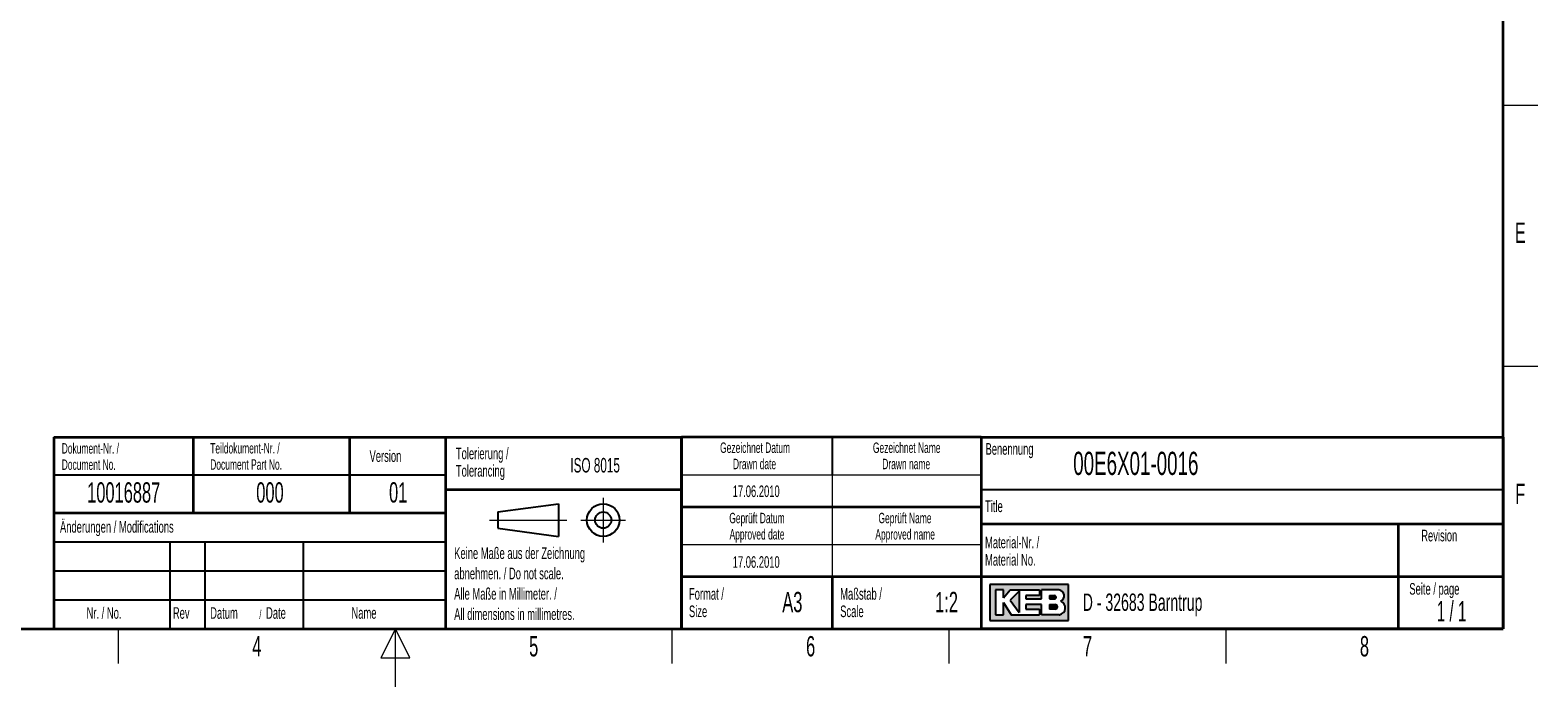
# Model space of a CAD drawing. Header units: millimetres. Extents: x 5 to 418, y 2 to 292.
# Tile 4 of 13: x 154 to 414, y 2 to 115. Entities that reach past the tile are written whole.
import ezdxf

# ---------------------------------------------------------------- set-up
doc = ezdxf.new("R2010")
doc.units = ezdxf.units.MM
doc.layers.add('SLD-0', color=7, linetype='Continuous')
doc.styles.add('SLDTEXTSTYLE0', font='TXT', dxfattribs={"width": 0.605})
doc.styles.add('SLDTEXTSTYLE1', font='TXT', dxfattribs={"width": 0.563})

msp = doc.modelspace()

# ---------------------------------------------------------------- hatches: boundary and pattern name
at = {"linetype": 'Continuous'}
h = msp.add_hatch(color=7, dxfattribs=at)
h.paths.add_polyline_path([(319.519086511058, 13.45626988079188), (333.083981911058, 13.45626988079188), (333.083981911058, 19.65736492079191), (319.519086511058, 19.65736492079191)], flags=0)
edge = h.paths.add_edge_path(flags=0)
edge.add_arc((331.3188604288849, 15.61738520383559), 1.20464082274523, -81.72003226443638, 70.1709600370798, ccw=False)
edge.add_line((331.4923410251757, 14.42530131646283), (331.480008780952, 14.42519098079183))
edge.add_line((331.480008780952, 14.42519098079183), (328.4331606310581, 14.42519098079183))
edge.add_line((328.4331606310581, 14.42519098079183), (328.4331606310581, 16.16924896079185))
edge.add_line((328.4331606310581, 16.16924896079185), (325.7201815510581, 16.16924896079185))
edge.add_line((325.7201815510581, 16.16924896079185), (325.7201815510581, 15.39411208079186))
edge.add_line((325.7201815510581, 15.39411208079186), (328.0455921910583, 15.39411208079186))
edge.add_line((328.0455921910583, 15.39411208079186), (328.0455921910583, 14.42519098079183))
edge.add_line((328.0455921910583, 14.42519098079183), (323.2009866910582, 14.42519098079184))
edge.add_line((323.2009866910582, 14.42519098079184), (321.8444971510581, 16.55681740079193))
edge.add_line((321.8444971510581, 16.55681740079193), (321.8444971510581, 14.42519098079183))
edge.add_line((321.8444971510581, 14.42519098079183), (320.4880076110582, 14.42519098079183))
edge.add_line((320.4880076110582, 14.42519098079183), (320.4880076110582, 18.68844382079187))
edge.add_line((320.4880076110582, 18.68844382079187), (321.8444971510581, 18.68844382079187))
edge.add_line((321.8444971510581, 18.68844382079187), (321.8444971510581, 17.33195428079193))
edge.add_line((321.8444971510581, 17.33195428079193), (323.0072024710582, 18.68844382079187))
edge.add_line((323.0072024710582, 18.68844382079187), (328.0455921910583, 18.68844382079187))
edge.add_line((328.0455921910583, 18.68844382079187), (328.0455921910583, 17.71952272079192))
edge.add_line((328.0455921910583, 17.71952272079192), (325.7201815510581, 17.71952272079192))
edge.add_line((325.7201815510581, 17.71952272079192), (325.7201815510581, 17.13817006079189))
edge.add_line((325.7201815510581, 17.13817006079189), (328.4331606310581, 17.13817006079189))
edge.add_line((328.4331606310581, 17.13817006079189), (328.4331606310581, 18.68844382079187))
edge.add_line((328.4331606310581, 18.68844382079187), (331.4242487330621, 18.68844382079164))
edge.add_line((331.4242487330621, 18.68844382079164), (331.4256482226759, 18.68844382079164))
edge.add_line((331.4256482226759, 18.68844382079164), (331.4259454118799, 18.68845828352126))
edge.add_arc((331.2860949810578, 17.67430640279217), 1.023749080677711, -64.45894120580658, 82.14849338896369, ccw=False)
msp.add_hatch(color=7, dxfattribs=at).paths.add_polyline_path([(324.5574762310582, 14.81275942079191), (324.557476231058, 18.49465960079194), (323.0072024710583, 16.94438584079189)], flags=0)
h = msp.add_hatch(color=7, dxfattribs=at)
edge = h.paths.add_edge_path(flags=0)
edge.add_line((329.7896501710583, 17.13817006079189), (330.6013652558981, 17.13817006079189))
edge.add_arc((330.6568434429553, 17.42884639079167), 0.2959232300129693, 259.1945394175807, 460.8054605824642)
edge.add_line((330.6013652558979, 17.71952272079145), (329.7896501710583, 17.71952272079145))
edge.add_line((329.7896501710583, 17.71952272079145), (329.7896501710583, 17.13817006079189))
h = msp.add_hatch(color=7, dxfattribs=at)
edge = h.paths.add_edge_path(flags=0)
edge.add_line((329.7896501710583, 15.39411208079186), (330.7588584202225, 15.39411208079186))
edge.add_arc((330.7588584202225, 15.78168052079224), 0.3875684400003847, 270.0000000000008, 450.0000000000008)
edge.add_line((330.7588584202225, 16.16924896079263), (330.7386620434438, 16.16924896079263))
edge.add_line((330.7386620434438, 16.16924896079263), (329.7896501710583, 16.16924896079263))
edge.add_line((329.7896501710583, 16.16924896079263), (329.7896501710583, 15.39411208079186))

# ---------------------------------------------------------------- linework, layer by layer
at = {"layer": 'SLD-0', "lineweight": 35}
for p, q in [((408, 12), (408, 282.5)), ((158.116731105, 45.0000000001), (225.616731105, 45.0000000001)), ((158.116731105, 45.0000000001), (158.116731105, 32.0000000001)), ((182.116731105, 45.0000000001), (182.116731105, 32.0000000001)), ((209.116731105, 45.0000000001), (209.116731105, 32.0000000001)), ((225.616731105, 45.0000000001), (225.616731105, 32.0000000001)), ((225.616731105, 45), (266.3304509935, 45)), ((225.616731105, 45), (225.616731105, 36)), ((266.3304509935, 12), (266.3304509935, 45)), ((266.3304509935, 45), (266.3304509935, 12)), ((318, 45), (266.3304509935, 45)), ((318, 45), (318, 12)), ((318, 45), (318, 40.1053465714)), ((318, 45), (408, 45)), ((318, 45), (318, 12)), ((408, 45), (408, 12)), ((225.616731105, 36), (266.3304509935, 36)), ((225.616731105, 36), (225.616731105, 12)), ((158.116731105, 31.9999999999), (158.116731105, 12)), ((158.116731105, 31.9999999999), (225.616731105, 31.9999999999)), ((225.616731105, 31.9999999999), (225.616731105, 12)), ((266.3304509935, 33), (318, 33)), ((408, 30), (318, 30)), ((390, 12), (390, 30)), ((266.3304509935, 21), (318, 21)), ((292.3304509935, 21), (292.3304509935, 12)), ((318, 21), (390, 21)), ((390, 21), (408, 21)), ((26, 12), (408, 12)), ((158.116731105, 12), (225.616731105, 12)), ((225.616731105, 12), (266.3304509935, 12)), ((266.3304509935, 12), (318, 12)), ((408, 12), (318, 12))]:
    msp.add_line(p, q, dxfattribs=at)
at = {"layer": 'SLD-0', "lineweight": 18}
for p, q in [((408, 102.25), (414, 102.25)), ((408, 57.25), (414, 57.25)), ((266.3304509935, 38.5), (318, 38.5)), ((292.3304509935, 38.5), (292.3304509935, 33)), ((252.8396209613, 34.5746449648), (252.8396209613, 26.8746449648)), ((292.3304509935, 33), (292.3304509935, 26.5)), ((233.2396209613, 30.7246449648), (246.5396209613, 30.7246449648)), ((248.9896209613, 30.7246449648), (256.6896209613, 30.7246449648)), ((266.3304509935, 26.5), (318, 26.5)), ((292.3304509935, 26.5), (292.3304509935, 21)), ((169.25, 6), (169.25, 12)), ((217, 12), (214.5, 7)), ((217, 2), (217, 12)), ((219.5, 7), (217, 12)), ((264.75, 6), (264.75, 12)), ((312.5, 6), (312.5, 12)), ((360.25, 6), (360.25, 12)), ((214.5, 7), (219.5, 7))]:
    msp.add_line(p, q, dxfattribs=at)
at = {"layer": 'SLD-0'}
for p, q in [((292.3304509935, 45), (292.3304509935, 38.5)), ((158.116731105, 38.5000000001), (225.616731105, 38.5000000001)), ((318, 36), (408, 36)), ((158.116731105, 27), (225.616731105, 27)), ((178.116731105, 27), (178.116731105, 12)), ((184.116731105, 27), (184.116731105, 12)), ((201.116731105, 27), (201.116731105, 12)), ((158.116731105, 22), (225.616731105, 22)), ((331.4242487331, 18.6884438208), (331.4256482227, 18.6884438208)), ((331.4256482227, 18.6884438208), (331.4259454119, 18.6884582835)), ((158.116731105, 17), (225.616731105, 17)), ((331.480008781, 14.4251909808), (331.4923410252, 14.4253013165))]:
    msp.add_line(p, q, dxfattribs=at)
at = {"layer": 'SLD-0', "lineweight": 25}
for p, q in [((158.116731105, 32.0000000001), (225.616731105, 32.0000000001)), ((234.6396209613, 32.1246449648), (245.1396209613, 33.5246449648)), ((234.6396209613, 32.1246449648), (234.6396209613, 29.3246449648)), ((245.1396209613, 33.5246449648), (245.1396209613, 27.9246449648)), ((234.6396209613, 29.3246449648), (245.1396209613, 27.9246449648))]:
    msp.add_line(p, q, dxfattribs=at)
at = {"layer": 'SLD-0', "linetype": 'Continuous'}
for p, q in [((333.0839819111, 19.6573649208), (319.5190865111, 19.6573649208)), ((319.5190865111, 19.6573649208), (319.5190865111, 13.4562698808)), ((321.8444971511, 18.6884438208), (320.4880076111, 18.6884438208)), ((320.4880076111, 18.6884438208), (320.4880076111, 14.4251909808)), ((321.8444971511, 17.3319542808), (323.0072024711, 18.6884438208)), ((321.8444971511, 17.3319542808), (321.8444971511, 18.6884438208)), ((323.0072024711, 18.6884438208), (328.0455921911, 18.6884438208)), ((324.5574762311, 18.4946596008), (323.0072024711, 16.9443858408)), ((324.5574762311, 18.4946596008), (324.5574762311, 14.8127594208)), ((328.0455921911, 18.6884438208), (328.0455921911, 17.7195227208)), ((331.4242487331, 18.6884438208), (328.4331606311, 18.6884438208)), ((328.4331606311, 17.1381700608), (328.4331606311, 18.6884438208)), ((331.4242487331, 18.6884438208), (331.4256482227, 18.6884438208)), ((331.4256482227, 18.6884438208), (331.4259454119, 18.6884582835)), ((333.0839819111, 13.4562698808), (333.0839819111, 19.6573649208)), ((321.8444971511, 14.4251909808), (321.8444971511, 16.5568174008)), ((321.8444971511, 16.5568174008), (323.2009866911, 14.4251909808)), ((323.0072024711, 16.9443858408), (324.5574762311, 14.8127594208)), ((325.7201815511, 17.7195227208), (325.7201815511, 17.1381700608)), ((328.0455921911, 17.7195227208), (325.7201815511, 17.7195227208)), ((325.7201815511, 17.1381700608), (328.4331606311, 17.1381700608)), ((325.7201815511, 16.1692489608), (325.7201815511, 15.3941120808)), ((328.4331606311, 16.1692489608), (325.7201815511, 16.1692489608)), ((328.4331606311, 14.4251909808), (328.4331606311, 16.1692489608)), ((329.7896501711, 17.7195227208), (330.6013652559, 17.7195227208)), ((329.7896501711, 17.7195227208), (329.7896501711, 17.1381700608)), ((329.7896501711, 17.1381700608), (330.6013652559, 17.1381700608)), ((329.7896501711, 16.1692489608), (330.7588584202, 16.1692489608)), ((329.7896501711, 16.1692489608), (329.7896501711, 15.3941120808)), ((330.7386620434, 16.1692489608), (330.7588584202, 16.1692489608)), ((319.5190865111, 13.4562698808), (333.0839819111, 13.4562698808)), ((320.4880076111, 14.4251909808), (321.8444971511, 14.4251909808)), ((323.2009866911, 14.4251909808), (328.0455921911, 14.4251909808)), ((325.7201815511, 15.3941120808), (328.0455921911, 15.3941120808)), ((328.0455921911, 15.3941120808), (328.0455921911, 14.4251909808)), ((331.480008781, 14.4251909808), (328.4331606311, 14.4251909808)), ((330.7588584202, 15.3941120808), (329.7896501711, 15.3941120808)), ((331.480008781, 14.4251909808), (331.4923410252, 14.4253013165))]:
    msp.add_line(p, q, dxfattribs=at)
at = {"layer": 'SLD-0', "lineweight": 25}
for radius in [2.799999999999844, 1.400000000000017]:
    msp.add_circle((252.8396209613, 30.7246449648), radius, dxfattribs=at)
at = {"layer": 'SLD-0', "linetype": 'Continuous'}
for centre, radius, start, end in [((331.2860949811, 17.6743064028), 1.023749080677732, 295.5410587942, 82.148493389), ((330.656843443, 17.4288463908), 0.2959232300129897, 259.1945394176, 100.8054605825), ((330.7588584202, 15.7816805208), 0.3875684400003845, 270, 90), ((331.3188604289, 15.6173852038), 1.204640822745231, 278.2799677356, 70.1709600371)]:
    msp.add_arc(centre, radius, start, end, dxfattribs=at)

# ---------------------------------------------------------------- texts
at = {"layer": 'SLD-0'}
for s, insert, char_height, attachment_point, style in [('E', (410.9815679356, 82.0010772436), 3.5, 2, 'SLDTEXTSTYLE0'), ('Gezeichnet Datum', (279.0254468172, 44.103942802), 1.8, 2, 'SLDTEXTSTYLE0'), ('Gezeichnet Name', (305.1708434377, 44.1039425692), 1.8, 2, 'SLDTEXTSTYLE0'), ('Dokument-Nr. /', (159.4706948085, 43.9891162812), 1.8, 1, 'SLDTEXTSTYLE0'), ('Teildokument-Nr. /', (185.0721201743, 44.0073193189), 1.8, 1, 'SLDTEXTSTYLE0'), ('Version', (212.5452394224, 42.7601484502), 2, 1, 'SLDTEXTSTYLE0'), ('Tolerierung /', (227.4390961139, 43.2172116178), 2, 1, 'SLDTEXTSTYLE0'), ('Benennung', (318.7636716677, 43.9908879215), 2, 1, 'SLDTEXTSTYLE0'), ('00E6X01-0016', (333.8826865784, 42.5045188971), 4, 1, 'SLDTEXTSTYLE0'), ('Document No.', (159.4706948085, 41.189116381), 1.8, 1, 'SLDTEXTSTYLE0'), ('Document Part No.', (185.0721201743, 41.2073194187), 1.8, 1, 'SLDTEXTSTYLE0'), ('Tolerancing', (227.4390961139, 40.2172115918), 2, 1, 'SLDTEXTSTYLE0'), ('ISO 8015', (247.1715762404, 41.4342036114), 2.5, 1, 'SLDTEXTSTYLE0'), ('Drawn date', (278.9302899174, 41.3039429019), 1.8, 2, 'SLDTEXTSTYLE0'), ('Drawn name', (305.0870934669, 41.303942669), 1.8, 2, 'SLDTEXTSTYLE0'), ('10016887', (170.1557203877, 37.2429898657), 3.5, 2, 'SLDTEXTSTYLE0'), ('000', (195.3766861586, 37.2429898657), 3.5, 2, 'SLDTEXTSTYLE0'), ('01', (217.4850808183, 37.2527124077), 3.5, 2, 'SLDTEXTSTYLE0'), ('17.06.2010', (279.2203041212, 36.6989570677), 2, 2, 'SLDTEXTSTYLE0'), ('F', (410.9536166, 37.0010772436), 3.5, 2, 'SLDTEXTSTYLE0'), ('Title', (318.6797653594, 34.1107265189), 2, 1, 'SLDTEXTSTYLE0'), ('Geprüft Datum', (279.349366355, 31.9851255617), 1.8, 2, 'SLDTEXTSTYLE0'), ('Geprüft Name', (304.8761939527, 31.9851255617), 1.8, 2, 'SLDTEXTSTYLE0'), ('Änderungen / Modifications', (159.1698388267, 30.5619096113), 2, 1, 'SLDTEXTSTYLE0'), ('Approved date', (279.3620221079, 29.1851256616), 1.8, 2, 'SLDTEXTSTYLE0'), ('Approved name', (304.900256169, 29.1851256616), 1.8, 2, 'SLDTEXTSTYLE0'), ('Revision', (393.8965220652, 29.0591225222), 2, 1, 'SLDTEXTSTYLE0'), ('Keine Maße aus der Zeichnung', (227.1404191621, 26.0307047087), 2, 1, 'SLDTEXTSTYLE0'), ('Material-Nr. /', (318.6797653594, 27.8878268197), 2, 1, 'SLDTEXTSTYLE0'), ('17.06.2010', (279.2203041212, 24.5048723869), 2, 2, 'SLDTEXTSTYLE0'), ('Material No.', (318.6797653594, 24.8878267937), 2, 1, 'SLDTEXTSTYLE0'), ('abnehmen. / Do not scale.', (227.1404191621, 22.5307046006), 2, 1, 'SLDTEXTSTYLE0'), ('Alle Maße in Millimeter. /', (227.1404191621, 19.0307044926), 2, 1, 'SLDTEXTSTYLE0'), ('Format /', (267.6250939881, 19.0115942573), 2, 1, 'SLDTEXTSTYLE0'), ('A3', (285.4514616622, 18.3608999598), 3.5, 2, 'SLDTEXTSTYLE0'), ('Maßstab /', (293.7028556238, 19.0115944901), 2, 1, 'SLDTEXTSTYLE0'), ('1:2', (312.0463964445, 18.3609001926), 3.5, 2, 'SLDTEXTSTYLE0'), ('Seite / page', (391.8390568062, 19.8830679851), 2, 1, 'SLDTEXTSTYLE0'), ('Nr. / No.', (163.7531858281, 15.7243863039), 2, 1, 'SLDTEXTSTYLE0'), ('Rev', (178.6350602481, 15.7243863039), 2, 1, 'SLDTEXTSTYLE0'), ('Datum', (185.0629406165, 15.7243863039), 2, 1, 'SLDTEXTSTYLE0'), ('Date', (194.7021767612, 15.7243863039), 2, 1, 'SLDTEXTSTYLE0'), ('Name', (209.4275491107, 15.7290047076), 2, 1, 'SLDTEXTSTYLE0'), ('All dimensions in millimetres.', (227.1404191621, 15.5307043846), 2, 1, 'SLDTEXTSTYLE0'), ('Size', (267.6250939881, 16.0115942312), 2, 1, 'SLDTEXTSTYLE0'), ('Scale', (293.7028556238, 16.011594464), 2, 1, 'SLDTEXTSTYLE0'), ('D - 32683 Barntrup', (335.5202035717, 18.0786992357), 3, 1, 'SLDTEXTSTYLE0'), ('1 / 1', (399.1297679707, 16.7706515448), 3.5, 2, 'SLDTEXTSTYLE1'), ('/', (193.5459265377, 15.2242968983), 1.5, 1, 'SLDTEXTSTYLE0'), ('4', (193.1027123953, 10.7429955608), 3.5, 2, 'SLDTEXTSTYLE0'), ('5', (240.8527123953, 10.7429955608), 3.5, 2, 'SLDTEXTSTYLE0'), ('6', (288.6027123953, 10.7429955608), 3.5, 2, 'SLDTEXTSTYLE0'), ('7', (336.3527123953, 10.7429955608), 3.5, 2, 'SLDTEXTSTYLE0'), ('8', (384.1027123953, 10.7429955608), 3.5, 2, 'SLDTEXTSTYLE0')]:
    msp.add_mtext(s, dxfattribs=dict(at, insert=insert, char_height=char_height, attachment_point=attachment_point, style=style))

doc.saveas('drawing.dxf')
